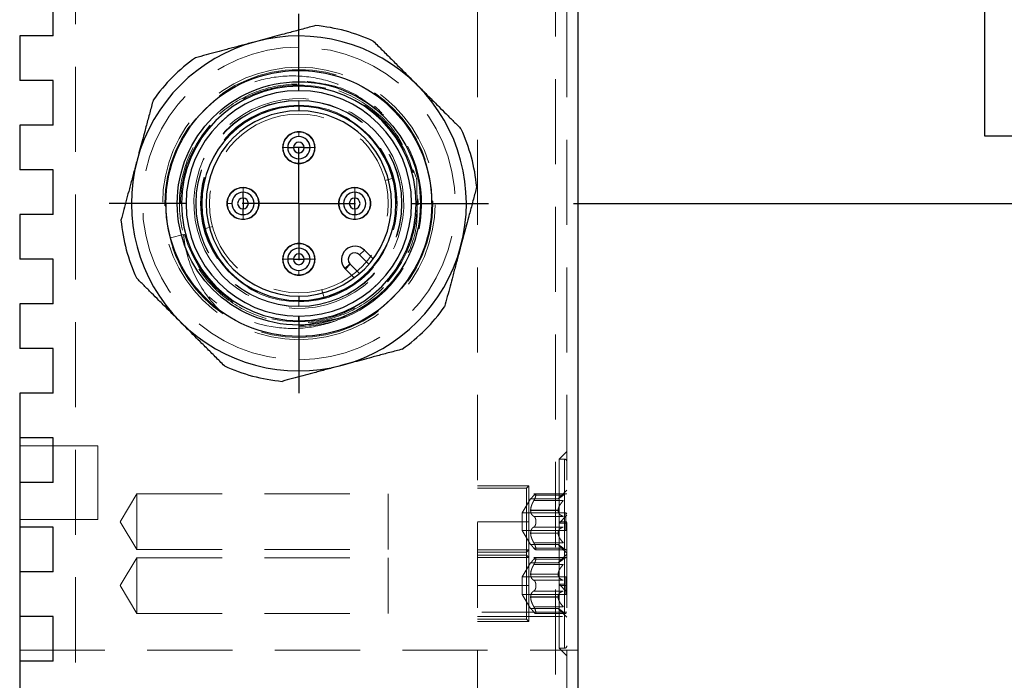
# Model space of a CAD drawing. Header units: millimetres. Extents: x 0 to 838, y 0 to 648.
# Tile 13 of 20: x 452 to 496, y 410 to 440. Entities that reach past the tile are written whole.
import ezdxf

# ---------------------------------------------------------------- set-up
doc = ezdxf.new("R2010")
doc.units = ezdxf.units.MM
doc.header["$LTSCALE"] = 3
doc.linetypes.add('CENTERX2', pattern=[20.32, 12.7, -2.54, 2.54, -2.54])
doc.linetypes.add('HIDDEN', pattern=[1.905, 1.27, -0.635])
doc.layers.add('CENTER', color=40, linetype='CENTERX2')
doc.layers.add('DIMENSIONS', color=140, linetype='Continuous', lineweight=25)
doc.styles.add('SLDTEXTSTYLE0', font='TXT', dxfattribs={"width": 0.7})
doc.dimstyles.new('SLDDIMSTYLE1', dxfattribs={"dimtxt": 6.474023, "dimasz": 9.906, "dimexe": 0, "dimexo": 0.0625, "dimgap": 1.618506, "dimtad": 0, "dimtih": 1, "dimtoh": 1, "dimdec": 1, "dimrnd": 1e-09, "dimzin": 4, "dimdsep": 46, "dimtxsty": 'SLDTEXTSTYLE0', "dimsah": 1, "dimcen": 0.09, "dimadec": 0, "dimazin": 1, "dimtfac": 1, "dimtdec": 1, "dimtofl": 0, "dimtmove": 0, "dimatfit": 3, "dimfxl": 0, "dimfrac": 2, "dimtolj": 1, "dimtzin": 12, "dimarcsym": 0})
doc.dimstyles.new('SLDDIMSTYLE5', dxfattribs={"dimtxt": 6.474023, "dimasz": 9.906, "dimexe": 0, "dimexo": 0.0625, "dimgap": 1.618506, "dimtad": 0, "dimtih": 1, "dimtoh": 1, "dimdec": 1, "dimrnd": 1e-09, "dimzin": 4, "dimdsep": 46, "dimtxsty": 'SLDTEXTSTYLE0', "dimsah": 1, "dimcen": 0.09, "dimadec": 0, "dimazin": 1, "dimtfac": 1, "dimtdec": 1, "dimtmove": 0, "dimatfit": 0, "dimfxl": 0, "dimfrac": 2, "dimtolj": 1, "dimtzin": 12, "dimarcsym": 0})

# ---------------------------------------------------------------- blocks, each defined once
blk = doc.blocks.new('_D_10')
at = {"layer": 'DIMENSIONS'}
for p, q in [((506.575, 456.606), (506.575, 475.656)), ((480.385, 456.606), (516.1, 456.606)), ((496.956, 444.922), (494.782, 444.922)), ((494.782, 444.922), (494.782, 434.633)), ((516.194, 444.922), (518.368, 444.922)), ((518.368, 444.922), (518.368, 434.633)), ((494.782, 434.633), (496.956, 434.633)), ((518.368, 434.633), (516.194, 434.633)), ((476.38, 431.606), (516.1, 431.606)), ((506.575, 431.606), (506.575, 412.556))]:
    blk.add_line(p, q, dxfattribs=at)
for points in [[(506.575, 456.606), (508.099, 466.512), (505.051, 466.512)], [(506.575, 431.606), (505.051, 421.7), (508.099, 421.7)]]:
    blk.add_solid(points, dxfattribs=at)
at = {"layer": 'DIMENSIONS', "char_height": 6.35, "attachment_point": 1, "style": 'SLDTEXTSTYLE0'}
for s, insert in [('25.0', (496.956, 454.557)), ('0.98', (496.956, 442.818))]:
    blk.add_mtext(s, dxfattribs=dict(at, insert=insert))
blk = doc.blocks.new('_D_11')
at = {"layer": 'DIMENSIONS'}
for p, q in [((476.38, 431.606), (516.1, 431.606)), ((506.575, 431.606), (506.575, 349.908)), ((496.956, 338.169), (494.782, 338.169)), ((494.782, 338.169), (494.782, 327.88)), ((516.194, 338.169), (518.368, 338.169)), ((518.368, 338.169), (518.368, 327.88)), ((494.782, 327.88), (496.956, 327.88)), ((518.368, 327.88), (516.194, 327.88)), ((506.575, 231.606), (506.575, 326.431)), ((480.385, 231.606), (516.1, 231.606))]:
    blk.add_line(p, q, dxfattribs=at)
for points in [[(506.575, 431.606), (505.051, 421.7), (508.099, 421.7)], [(506.575, 231.606), (508.099, 241.512), (505.051, 241.512)]]:
    blk.add_solid(points, dxfattribs=at)
at = {"layer": 'DIMENSIONS', "char_height": 6.35, "attachment_point": 1, "style": 'SLDTEXTSTYLE0'}
for s, insert in [('200.0', (494.263, 347.804)), ('7.87', (496.956, 336.066))]:
    blk.add_mtext(s, dxfattribs=dict(at, insert=insert))
blk = doc.blocks.new('SW_CENTERMARKSYMBOL_12')
at = {"layer": 'CENTER', "color": 0}
for p, q in [((0, 5.08), (0, 8.495)), ((0, 0), (0, 2.54)), ((-5.08, 0), (-8.495, 0)), ((0, 0), (-2.54, 0)), ((0, 0), (0, -2.54)), ((0, 0), (2.54, 0)), ((5.08, 0), (8.495, 0)), ((0, -5.08), (0, -8.495))]:
    blk.add_line(p, q, dxfattribs=at)

msp = doc.modelspace()

# ---------------------------------------------------------------- linework, layer by layer
at = {"color": 7, "linetype": 'HIDDEN', "lineweight": 18}
for p, q in [((472.075, 451.606), (472.075, 236.606)), ((476.075, 451.606), (476.075, 236.606)), ((454.075, 239.606), (454.075, 448.606)), ((475.575, 448.606), (475.575, 239.606)), ((464.075, 437.606), (464.075, 438.606)), ((464.075, 437.606), (464.075, 437.706)), ((464.075, 436.656), (464.075, 436.856)), ((464.075, 436.223), (464.075, 436.207)), ((464.075, 436.007), (464.075, 436.207)), ((464.075, 434.606), (464.075, 434.806)), ((463.35, 434.106), (463.375, 434.106)), ((463.35, 434.106), (463.375, 434.106)), ((463.35, 434.106), (463.375, 434.106)), ((463.575, 434.106), (463.375, 434.106)), ((463.375, 434.106), (463.575, 434.106)), ((464.575, 434.106), (464.775, 434.106)), ((464.775, 434.106), (464.8, 434.106)), ((464.775, 434.106), (464.8, 434.106)), ((464.775, 434.106), (464.8, 434.106)), ((464.075, 433.406), (464.075, 433.606)), ((469.822, 433.146), (469.822, 433.146)), ((467.939, 432.641), (468.301, 432.738)), ((461.575, 432.306), (461.575, 432.331)), ((461.575, 432.306), (461.575, 432.331)), ((461.575, 432.306), (461.575, 432.331)), ((461.575, 432.106), (461.575, 432.306)), ((461.575, 432.106), (461.575, 432.306)), ((466.575, 432.331), (466.575, 432.306)), ((466.575, 432.331), (466.575, 432.306)), ((466.575, 432.331), (466.575, 432.306)), ((466.575, 432.106), (466.575, 432.306)), ((466.575, 432.306), (466.575, 432.106)), ((469.398, 431.81), (469.423, 431.653)), ((469.423, 431.653), (469.423, 431.607)), ((461.075, 431.606), (460.875, 431.606)), ((466.075, 431.606), (465.875, 431.606)), ((469.423, 431.607), (469.423, 431.541)), ((461.575, 430.906), (461.575, 431.106)), ((461.575, 430.906), (461.575, 431.106)), ((461.575, 430.881), (461.575, 430.906)), ((461.575, 430.881), (461.575, 430.906)), ((461.575, 430.881), (461.575, 430.906)), ((466.575, 430.906), (466.575, 431.106)), ((466.575, 431.106), (466.575, 430.906)), ((466.575, 430.906), (466.575, 430.881)), ((466.575, 430.906), (466.575, 430.881)), ((466.575, 430.906), (466.575, 430.881)), ((459.849, 430.473), (460.211, 430.57)), ((458.907, 430.221), (458.328, 430.066)), ((458.328, 430.066), (458.907, 430.221)), ((458.328, 430.066), (458.328, 430.066)), ((464.075, 429.806), (464.075, 429.606)), ((463.375, 429.106), (463.35, 429.106)), ((463.375, 429.106), (463.35, 429.106)), ((463.375, 429.106), (463.35, 429.106)), ((463.575, 429.106), (463.375, 429.106)), ((463.575, 429.106), (463.375, 429.106)), ((464.775, 429.106), (464.575, 429.106)), ((464.8, 429.106), (464.775, 429.106)), ((464.8, 429.106), (464.775, 429.106)), ((464.8, 429.106), (464.775, 429.106)), ((464.075, 428.606), (464.075, 428.406)), ((465.11, 427.742), (465.207, 427.38)), ((464.075, 427.005), (464.075, 427.205)), ((464.075, 427.005), (464.075, 426.988)), ((464.075, 426.356), (464.075, 426.556)), ((464.075, 426.106), (466.175, 426.523)), ((464.075, 424.606), (464.075, 425.606)), ((464.075, 425.506), (464.075, 425.606)), ((455.075, 420.756), (451.575, 420.756)), ((455.075, 417.456), (455.075, 420.756)), ((476.075, 420.506), (475.725, 420.156)), ((475.725, 420.156), (475.725, 417.356)), ((475.975, 420.156), (475.725, 420.156)), ((475.975, 414.556), (475.975, 420.156)), ((475.975, 420.156), (475.975, 414.556)), ((475.975, 414.556), (475.975, 420.156)), ((475.975, 420.156), (475.975, 414.556)), ((475.975, 414.556), (475.975, 420.156)), ((475.975, 420.156), (475.975, 414.556)), ((474.375, 418.956), (472.075, 418.956)), ((474.275, 418.856), (472.075, 418.856)), ((474.275, 418.856), (474.375, 418.956)), ((474.275, 415.992), (474.275, 418.856)), ((474.375, 417.356), (474.375, 418.956)), ((456.075, 417.356), (456.826, 418.606)), ((456.826, 418.606), (456.826, 416.106)), ((456.826, 418.606), (468.075, 418.606)), ((468.075, 418.606), (468.075, 416.106)), ((476.079, 418.61), (474.592, 418.61)), ((474.596, 418.539), (475.915, 418.539)), ((474.596, 418.539), (475.915, 418.539)), ((474.596, 418.539), (475.915, 418.539)), ((474.596, 418.539), (475.915, 418.539)), ((474.596, 418.539), (475.915, 418.539)), ((474.596, 418.539), (475.915, 418.539)), ((476.075, 418.766), (475.685, 418.376)), ((474.075, 417.756), (474.455, 418.376)), ((474.455, 418.376), (474.455, 418.376)), ((474.455, 418.376), (475.685, 418.376)), ((474.455, 418.376), (474.455, 418.376)), ((474.455, 418.376), (474.455, 418.376)), ((474.455, 418.376), (474.455, 418.376)), ((474.455, 418.376), (474.455, 418.376)), ((474.455, 418.376), (474.455, 418.376)), ((474.596, 418.298), (475.915, 418.298)), ((474.596, 418.298), (475.915, 418.298)), ((474.596, 418.298), (475.915, 418.298)), ((474.596, 418.298), (475.915, 418.298)), ((474.596, 418.298), (475.915, 418.298)), ((474.596, 418.298), (475.915, 418.298)), ((475.685, 418.376), (475.685, 418.376)), ((475.685, 418.376), (475.685, 418.376)), ((475.685, 418.376), (475.685, 418.376)), ((474.075, 417.756), (474.075, 416.956)), ((474.075, 417.756), (476.025, 417.756)), ((474.455, 417.869), (474.455, 417.862)), ((474.455, 417.869), (475.685, 417.869)), ((474.455, 417.869), (475.685, 417.869)), ((474.455, 417.869), (475.685, 417.869)), ((474.455, 417.869), (475.685, 417.869)), ((474.455, 417.869), (475.685, 417.869)), ((474.455, 417.869), (475.685, 417.869)), ((474.455, 417.862), (475.685, 417.862)), ((474.455, 417.862), (475.685, 417.862)), ((474.455, 417.862), (475.685, 417.862)), ((474.455, 417.862), (475.685, 417.862)), ((474.455, 417.862), (475.685, 417.862)), ((474.455, 417.862), (475.685, 417.862)), ((474.596, 417.596), (475.915, 417.596)), ((474.596, 417.596), (475.915, 417.596)), ((474.596, 417.596), (475.915, 417.596)), ((474.596, 417.596), (475.915, 417.596)), ((474.596, 417.596), (475.915, 417.596)), ((474.596, 417.596), (475.915, 417.596)), ((475.685, 417.869), (475.685, 417.862)), ((476.075, 417.642), (475.725, 417.292)), ((476.025, 416.956), (476.025, 417.756)), ((476.075, 417.706), (476.025, 417.756)), ((455.075, 417.456), (451.575, 417.456)), ((456.075, 417.356), (456.826, 416.106)), ((472.075, 417.356), (474.375, 417.356)), ((472.075, 417.356), (474.375, 417.356)), ((472.075, 417.356), (474.375, 417.356)), ((472.075, 417.356), (474.375, 417.356)), ((472.075, 417.356), (474.375, 417.356)), ((472.075, 417.356), (474.375, 417.356)), ((474.375, 416.092), (474.375, 417.356)), ((474.596, 417.115), (475.915, 417.115)), ((474.596, 417.115), (475.915, 417.115)), ((474.596, 417.115), (475.915, 417.115)), ((474.596, 417.115), (475.915, 417.115)), ((474.596, 417.115), (475.915, 417.115)), ((474.596, 417.115), (475.915, 417.115)), ((475.725, 417.356), (476.075, 417.356)), ((475.725, 417.356), (476.075, 417.356)), ((475.725, 417.356), (475.725, 417.292)), ((475.725, 417.356), (476.075, 417.356)), ((475.725, 417.356), (476.075, 417.356)), ((475.725, 417.356), (476.075, 417.356)), ((475.725, 417.356), (476.075, 417.356)), ((475.725, 417.292), (475.725, 414.492)), ((475.975, 417.292), (475.725, 417.292)), ((475.975, 411.692), (475.975, 417.292)), ((475.975, 417.292), (475.975, 411.692)), ((475.975, 411.692), (475.975, 417.292)), ((475.975, 417.292), (475.975, 411.692)), ((475.975, 411.692), (475.975, 417.292)), ((475.975, 417.292), (475.975, 411.692)), ((475.975, 411.692), (475.975, 417.292)), ((475.975, 417.292), (475.975, 411.692)), ((474.075, 416.956), (474.455, 416.336)), ((474.075, 416.956), (476.025, 416.956)), ((474.455, 416.849), (474.455, 416.842)), ((474.455, 416.849), (475.685, 416.849)), ((474.455, 416.849), (475.685, 416.849)), ((474.455, 416.849), (475.685, 416.849)), ((474.455, 416.849), (475.685, 416.849)), ((474.455, 416.849), (475.685, 416.849)), ((474.455, 416.849), (475.685, 416.849)), ((474.455, 416.842), (475.685, 416.842)), ((474.455, 416.842), (475.685, 416.842)), ((474.455, 416.842), (475.685, 416.842)), ((474.455, 416.842), (475.685, 416.842)), ((474.455, 416.842), (475.685, 416.842)), ((474.455, 416.842), (475.685, 416.842)), ((475.685, 416.849), (475.685, 416.842)), ((476.075, 417.006), (476.025, 416.956)), ((474.455, 416.336), (474.455, 416.336)), ((474.455, 416.336), (475.685, 416.336)), ((474.455, 416.336), (474.455, 416.336)), ((474.596, 416.413), (475.915, 416.413)), ((474.596, 416.413), (475.915, 416.413)), ((474.596, 416.413), (475.915, 416.413)), ((474.596, 416.413), (475.915, 416.413)), ((474.596, 416.413), (475.915, 416.413)), ((474.596, 416.413), (475.915, 416.413)), ((475.685, 416.336), (475.685, 416.336)), ((475.685, 416.336), (476.075, 415.946)), ((475.685, 416.336), (475.685, 416.336)), ((456.826, 416.106), (468.075, 416.106)), ((474.375, 416.092), (472.075, 416.092)), ((474.275, 415.992), (472.075, 415.992)), ((474.275, 415.856), (472.075, 415.856)), ((474.275, 415.992), (474.375, 416.092)), ((474.275, 412.992), (474.275, 415.992)), ((474.275, 415.856), (474.375, 415.756)), ((474.375, 414.492), (474.375, 416.092)), ((474.596, 416.173), (475.915, 416.173)), ((474.596, 416.173), (475.915, 416.173)), ((474.596, 416.173), (475.915, 416.173)), ((474.596, 416.173), (475.915, 416.173)), ((474.596, 416.173), (475.915, 416.173)), ((474.596, 416.173), (475.915, 416.173)), ((474.677, 416.101), (476.047, 416.101)), ((476.075, 415.902), (475.685, 415.512)), ((456.075, 414.492), (456.826, 415.742)), ((456.826, 415.742), (468.075, 415.742)), ((456.826, 415.742), (456.826, 413.242)), ((468.075, 413.242), (468.075, 415.742)), ((472.075, 415.756), (474.375, 415.756)), ((474.075, 414.892), (474.455, 415.512)), ((474.455, 415.512), (474.455, 415.512)), ((474.455, 415.512), (475.685, 415.512)), ((474.455, 415.512), (474.455, 415.512)), ((474.455, 415.512), (474.455, 415.512)), ((474.455, 415.512), (474.455, 415.512)), ((474.455, 415.512), (474.455, 415.512)), ((474.455, 415.512), (474.455, 415.512)), ((474.455, 415.512), (474.455, 415.512)), ((474.455, 415.512), (474.455, 415.512)), ((476.079, 415.747), (474.592, 415.747)), ((474.596, 415.675), (475.915, 415.675)), ((474.596, 415.675), (475.915, 415.675)), ((474.596, 415.675), (475.915, 415.675)), ((474.596, 415.675), (475.915, 415.675)), ((474.596, 415.675), (475.915, 415.675)), ((474.596, 415.675), (475.915, 415.675)), ((474.596, 415.675), (475.915, 415.675)), ((474.596, 415.675), (475.915, 415.675)), ((474.596, 415.435), (475.915, 415.435)), ((474.596, 415.435), (475.915, 415.435)), ((474.596, 415.435), (475.915, 415.435)), ((474.596, 415.435), (475.915, 415.435)), ((474.596, 415.435), (475.915, 415.435)), ((474.596, 415.435), (475.915, 415.435)), ((474.596, 415.435), (475.915, 415.435)), ((474.596, 415.435), (475.915, 415.435)), ((475.685, 415.512), (475.685, 415.512)), ((475.685, 415.512), (475.685, 415.512)), ((475.685, 415.512), (475.685, 415.512)), ((475.685, 415.512), (475.685, 415.512)), ((474.075, 414.892), (474.075, 414.092)), ((474.075, 414.892), (476.025, 414.892)), ((474.455, 415.006), (474.455, 414.999)), ((474.455, 415.006), (475.685, 415.006)), ((474.455, 415.006), (475.685, 415.006)), ((474.455, 415.006), (475.685, 415.006)), ((474.455, 415.006), (475.685, 415.006)), ((474.455, 415.006), (475.685, 415.006)), ((474.455, 415.006), (475.685, 415.006)), ((474.455, 415.006), (475.685, 415.006)), ((474.455, 415.006), (475.685, 415.006)), ((474.455, 414.999), (475.685, 414.999)), ((474.455, 414.999), (475.685, 414.999)), ((474.455, 414.999), (475.685, 414.999)), ((474.455, 414.999), (475.685, 414.999)), ((474.455, 414.999), (475.685, 414.999)), ((474.455, 414.999), (475.685, 414.999)), ((474.455, 414.999), (475.685, 414.999)), ((474.455, 414.999), (475.685, 414.999)), ((475.685, 415.006), (475.685, 414.999)), ((476.025, 414.092), (476.025, 414.892)), ((476.075, 414.842), (476.025, 414.892)), ((456.075, 414.492), (456.826, 413.242)), ((472.075, 414.492), (474.375, 414.492)), ((472.075, 414.492), (474.375, 414.492)), ((472.075, 414.492), (474.375, 414.492)), ((472.075, 414.492), (474.375, 414.492)), ((472.075, 414.492), (474.375, 414.492)), ((472.075, 414.492), (474.375, 414.492)), ((472.075, 414.492), (474.375, 414.492)), ((472.075, 414.492), (474.375, 414.492)), ((474.375, 412.892), (474.375, 414.492)), ((474.596, 414.733), (475.915, 414.733)), ((474.596, 414.733), (475.915, 414.733)), ((474.596, 414.733), (475.915, 414.733)), ((474.596, 414.733), (475.915, 414.733)), ((474.596, 414.733), (475.915, 414.733)), ((474.596, 414.733), (475.915, 414.733)), ((474.596, 414.733), (475.915, 414.733)), ((474.596, 414.733), (475.915, 414.733)), ((475.975, 414.556), (475.725, 414.556)), ((475.725, 414.556), (476.075, 414.206)), ((475.725, 414.492), (476.075, 414.492)), ((475.725, 414.492), (476.075, 414.492)), ((475.725, 414.492), (475.725, 411.692)), ((475.725, 414.492), (476.075, 414.492)), ((475.725, 414.492), (476.075, 414.492)), ((475.725, 414.492), (476.075, 414.492)), ((475.725, 414.492), (476.075, 414.492)), ((475.725, 414.492), (476.075, 414.492)), ((475.725, 414.492), (476.075, 414.492)), ((474.075, 414.092), (474.455, 413.472)), ((474.075, 414.092), (476.025, 414.092)), ((474.596, 414.251), (475.915, 414.251)), ((474.596, 414.251), (475.915, 414.251)), ((474.596, 414.251), (475.915, 414.251)), ((474.596, 414.251), (475.915, 414.251)), ((474.596, 414.251), (475.915, 414.251)), ((474.596, 414.251), (475.915, 414.251)), ((474.596, 414.251), (475.915, 414.251)), ((474.596, 414.251), (475.915, 414.251)), ((476.075, 414.142), (476.025, 414.092)), ((474.455, 413.986), (474.455, 413.979)), ((474.455, 413.986), (475.685, 413.986)), ((474.455, 413.986), (475.685, 413.986)), ((474.455, 413.986), (475.685, 413.986)), ((474.455, 413.986), (475.685, 413.986)), ((474.455, 413.986), (475.685, 413.986)), ((474.455, 413.986), (475.685, 413.986)), ((474.455, 413.986), (475.685, 413.986)), ((474.455, 413.986), (475.685, 413.986)), ((474.455, 413.979), (475.685, 413.979)), ((474.455, 413.979), (475.685, 413.979)), ((474.455, 413.979), (475.685, 413.979)), ((474.455, 413.979), (475.685, 413.979)), ((474.455, 413.979), (475.685, 413.979)), ((474.455, 413.979), (475.685, 413.979)), ((474.455, 413.979), (475.685, 413.979)), ((474.455, 413.979), (475.685, 413.979)), ((475.685, 413.986), (475.685, 413.979)), ((456.826, 413.242), (468.075, 413.242)), ((476.075, 413.306), (472.075, 413.306)), ((474.455, 413.472), (474.455, 413.472)), ((474.455, 413.472), (475.685, 413.472)), ((474.455, 413.472), (474.455, 413.472)), ((474.455, 413.472), (474.455, 413.472)), ((474.455, 413.472), (474.455, 413.472)), ((474.455, 413.472), (474.455, 413.472)), ((474.455, 413.472), (474.455, 413.472)), ((474.596, 413.55), (475.915, 413.55)), ((474.596, 413.55), (475.915, 413.55)), ((474.596, 413.55), (475.915, 413.55)), ((474.596, 413.55), (475.915, 413.55)), ((474.596, 413.55), (475.915, 413.55)), ((474.596, 413.55), (475.915, 413.55)), ((474.596, 413.55), (475.915, 413.55)), ((474.596, 413.55), (475.915, 413.55)), ((474.596, 413.309), (475.915, 413.309)), ((474.596, 413.309), (475.915, 413.309)), ((474.596, 413.309), (475.915, 413.309)), ((474.596, 413.309), (475.915, 413.309)), ((474.596, 413.309), (475.915, 413.309)), ((474.596, 413.309), (475.915, 413.309)), ((474.596, 413.309), (475.915, 413.309)), ((474.596, 413.309), (475.915, 413.309)), ((474.677, 413.238), (476.047, 413.238)), ((475.685, 413.472), (475.685, 413.472)), ((475.685, 413.472), (476.075, 413.082)), ((475.685, 413.472), (475.685, 413.472)), ((475.685, 413.472), (475.685, 413.472)), ((475.685, 413.472), (475.685, 413.472)), ((475.685, 413.472), (475.685, 413.472)), ((475.685, 413.472), (475.685, 413.472)), ((472.075, 413.106), (476.575, 413.106)), ((474.275, 412.992), (472.075, 412.992)), ((472.075, 412.892), (474.375, 412.892)), ((474.275, 412.992), (474.375, 412.892)), ((451.575, 411.606), (476.575, 411.606)), ((475.975, 411.692), (475.725, 411.692)), ((475.725, 411.692), (476.075, 411.342))]:
    msp.add_line(p, q, dxfattribs=at)
for p, q in [((476.575, 451.606), (476.575, 236.606)), ((453.075, 439.106), (453.075, 441.106)), ((451.575, 439.106), (451.575, 437.106)), ((453.075, 439.106), (451.575, 439.106)), ((453.075, 437.106), (451.575, 437.106)), ((453.075, 435.106), (453.075, 437.106)), ((464.075, 436.656), (464.075, 436.856)), ((464.075, 435.956), (464.075, 435.756)), ((451.575, 435.106), (451.575, 433.106)), ((453.075, 435.106), (451.575, 435.106)), ((463.575, 434.106), (463.833, 434.106)), ((464.317, 434.106), (463.833, 434.106)), ((464.317, 434.106), (464.575, 434.106)), ((453.075, 433.106), (451.575, 433.106)), ((453.075, 431.106), (453.075, 433.106)), ((461.575, 431.848), (461.575, 432.106)), ((466.575, 432.106), (466.575, 431.848)), ((461.575, 431.848), (461.575, 431.363)), ((466.575, 431.363), (466.575, 431.848)), ((461.575, 431.106), (461.575, 431.363)), ((466.575, 431.363), (466.575, 431.106)), ((451.575, 431.106), (451.575, 429.106)), ((453.075, 431.106), (451.575, 431.106)), ((467.009, 429.52), (466.797, 429.307)), ((467.009, 429.52), (467.403, 429.126)), ((453.075, 429.106), (451.575, 429.106)), ((453.075, 427.106), (453.075, 429.106)), ((463.833, 429.106), (463.575, 429.106)), ((463.833, 429.106), (464.317, 429.106)), ((464.575, 429.106), (464.317, 429.106)), ((467.214, 428.891), (466.797, 429.307)), ((466.135, 428.698), (466.36, 428.897)), ((466.373, 428.883), (466.161, 428.671)), ((466.554, 428.278), (466.161, 428.671)), ((466.373, 428.883), (466.79, 428.467)), ((464.075, 427.456), (464.075, 427.256)), ((451.575, 427.106), (451.575, 425.106)), ((453.075, 427.106), (451.575, 427.106)), ((464.075, 426.356), (464.075, 426.556)), ((453.075, 425.106), (451.575, 425.106)), ((453.075, 423.106), (453.075, 425.106)), ((451.575, 423.106), (451.575, 421.106)), ((453.075, 423.106), (451.575, 423.106)), ((453.075, 421.106), (451.575, 421.106)), ((451.575, 421.106), (451.575, 419.106)), ((453.075, 419.106), (453.075, 421.106)), ((451.575, 419.106), (451.575, 417.106)), ((453.075, 419.106), (451.575, 419.106)), ((453.075, 417.106), (451.575, 417.106)), ((451.575, 417.106), (451.575, 415.106)), ((453.075, 415.106), (453.075, 417.106)), ((451.575, 415.106), (451.575, 413.106)), ((453.075, 415.106), (451.575, 415.106)), ((453.075, 413.106), (451.575, 413.106)), ((451.575, 413.106), (451.575, 411.106)), ((453.075, 411.106), (453.075, 413.106)), ((451.575, 411.106), (451.575, 409.106)), ((453.075, 411.106), (451.575, 411.106))]:
    msp.add_line(p, q)
at = {"color": 7, "linetype": 'HIDDEN', "lineweight": 18, "flags": 128}
for points in [[(469.24, 432.989), (469.24, 432.989)], [(458.907, 430.221), (458.907, 430.221)]]:
    msp.add_lwpolyline(points, dxfattribs=at)
for radius in [5.955, 5.447]:
    msp.add_circle((464.075, 431.606), radius)
for centre, radius, start, end in [((464.075, 431.606), 8, 65.3641, 84.6359), ((464.075, 431.606), 7.5, 105, 165), ((464.075, 431.606), 7.5, 45, 105), ((464.075, 431.606), 8, 125.3641, 144.6359), ((464.075, 431.606), 5.25, 90, 270), ((464.075, 431.606), 5.05, 90, 270), ((464.075, 431.606), 5.25, 270, 90), ((464.075, 431.606), 5.05, 270, 90), ((464.075, 431.606), 7.5, 345, 45), ((464.075, 431.606), 4.35, 90, 270), ((464.075, 431.606), 4.15, 90, 270), ((464.075, 431.606), 4.35, 270, 90), ((464.075, 431.606), 4.15, 270, 90), ((464.075, 431.606), 8, 15, 24.6359), ((464.075, 434.106), 0.5, 0, 180), ((464.075, 434.106), 0.242, 0, 180), ((464.075, 434.106), 0.5, 180, 0), ((464.075, 434.106), 0.242, 180, 0), ((464.075, 431.606), 7.5, 165, 225), ((464.075, 431.606), 8, 5.3641, 15), ((461.575, 431.606), 0.5, 90, 270), ((461.575, 431.606), 0.5, 270, 90), ((466.575, 431.606), 0.5, 90, 270), ((466.575, 431.606), 0.5, 270, 90), ((461.575, 431.606), 0.242, 90, 270), ((461.575, 431.606), 0.242, 270, 90), ((466.575, 431.606), 0.242, 90, 270), ((466.575, 431.606), 0.242, 270, 90), ((464.075, 431.606), 8, 185.3641, 204.6359), ((464.075, 429.106), 0.5, 0, 180), ((466.585, 429.095), 0.6, 45, 221.4314), ((464.075, 431.606), 7.5, 285, 345), ((464.075, 429.106), 0.5, 180, 0), ((464.075, 429.106), 0.242, 0, 180), ((464.075, 429.106), 0.242, 180, 0), ((466.585, 429.095), 0.3, 45, 221.4314), ((466.585, 429.095), 0.6, 221.4314, 225), ((466.585, 429.095), 0.3, 221.4314, 225), ((464.075, 431.606), 8, 305.3641, 324.6359), ((464.075, 431.606), 7.5, 225, 285), ((464.075, 431.606), 8, 245.3641, 264.6359)]:
    msp.add_arc(centre, radius, start, end)
at = {"color": 7, "linetype": 'HIDDEN', "lineweight": 18}
for centre, radius, start, end in [((464.075, 431.606), 7, 90, 270), ((464.075, 431.606), 7, 270, 90), ((464.075, 431.606), 6.1, 90, 270), ((464.075, 431.606), 6, 90, 270), ((464.075, 431.606), 5.95, 15, 195), ((464.075, 431.606), 6.1, 270, 90), ((464.075, 431.606), 6, 270, 90), ((464.075, 431.606), 5.3, 15, 195), ((464.075, 431.606), 5.05, 90, 270), ((464.075, 431.606), 5.05, 270, 90), ((464.075, 431.606), 4.7, 15, 195), ((464.075, 431.606), 4.618, 90, 270), ((464.075, 431.606), 4.601, 90, 270), ((464.075, 431.606), 4.618, 270, 90), ((464.075, 431.606), 4.601, 270, 90), ((464.075, 431.606), 4.401, 90, 270), ((464.075, 431.606), 4.375, 15, 195), ((464.075, 431.606), 4.401, 270, 90), ((464.075, 431.606), 5.5, 288.5034, 47.5177), ((464.075, 431.606), 4, 90, 270), ((464.075, 431.606), 4, 270, 90), ((464.075, 434.106), 0.725, 90, 270), ((464.075, 434.106), 0.7, 90, 180), ((464.075, 434.106), 0.725, 270, 90), ((464.075, 434.106), 0.7, 270, 90), ((464.075, 434.106), 0.7, 180, 270), ((464.075, 431.606), 5.95, 195, 15), ((464.075, 431.606), 5.3, 195, 15), ((464.075, 431.606), 4.7, 195, 15), ((464.075, 431.606), 4.375, 285, 15), ((461.575, 431.606), 0.725, 90, 270), ((461.575, 431.606), 0.7, 90, 180), ((461.575, 431.606), 0.725, 270, 90), ((461.575, 431.606), 0.7, 270, 90), ((466.575, 431.606), 0.725, 90, 270), ((466.575, 431.606), 0.7, 90, 180), ((466.575, 431.606), 0.725, 270, 90), ((466.575, 431.606), 0.7, 270, 90), ((461.575, 431.606), 0.7, 180, 270), ((466.575, 431.606), 0.7, 180, 270), ((464.075, 431.606), 4.375, 195, 285), ((464.075, 429.106), 0.725, 90, 270), ((464.075, 429.106), 0.7, 90, 180), ((464.075, 429.106), 0.725, 270, 90), ((464.075, 429.106), 0.7, 270, 90), ((464.075, 429.106), 0.7, 180, 270), ((475.975, 420.056), 0.1, 0, 90), ((475.975, 417.192), 0.1, 0, 90), ((475.975, 411.792), 0.1, 270, 0)]:
    msp.add_arc(centre, radius, start, end, dxfattribs=at)
for points, knots in [([(464.823, 439.571), (464.728, 439.545), (464.54, 439.495), (464.258, 439.419), (463.977, 439.344), (463.696, 439.269), (463.367, 439.181), (462.989, 439.079), (462.561, 438.964), (462.276, 438.888), (462.134, 438.85)], [0, 0, 0, 0, 0.109187, 0.216522, 0.322322, 0.426926, 0.530692, 0.688453, 0.844366, 1, 1, 1, 1]), ([(462.134, 438.85), (462.048, 438.827), (461.877, 438.781), (461.621, 438.713), (461.365, 438.644), (461.108, 438.575), (460.781, 438.487), (460.382, 438.381), (459.912, 438.255), (459.602, 438.172), (459.445, 438.13)], [0, 0, 0, 0, 0.0934464, 0.1867685, 0.2803106, 0.3744125, 0.4694055, 0.6427445, 0.8190868, 1, 1, 1, 1]), ([(467.41, 438.877), (467.478, 438.809), (467.613, 438.674), (467.816, 438.471), (468.017, 438.27), (468.216, 438.071), (468.456, 437.831), (468.736, 437.551), (469.058, 437.229), (469.272, 437.015), (469.378, 436.909)], [0, 0, 0, 0, 0.107356, 0.212739, 0.316247, 0.417982, 0.518055, 0.680497, 0.840958, 1, 1, 1, 1]), ([(469.378, 436.909), (469.442, 436.845), (469.57, 436.717), (469.762, 436.525), (469.955, 436.332), (470.148, 436.139), (470.388, 435.899), (470.675, 435.612), (471.011, 435.276), (471.234, 435.054), (471.347, 434.94)], [0, 0, 0, 0, 0.095191, 0.190865, 0.287146, 0.384155, 0.48201, 0.649514, 0.822017, 1, 1, 1, 1]), ([(457.551, 436.236), (457.526, 436.141), (457.475, 435.953), (457.4, 435.671), (457.324, 435.39), (457.249, 435.109), (457.161, 434.78), (457.06, 434.402), (456.945, 433.974), (456.869, 433.689), (456.83, 433.547)], [0, 0, 0, 0, 0.109187, 0.216522, 0.322322, 0.426926, 0.530692, 0.688453, 0.844366, 1, 1, 1, 1]), ([(456.83, 433.547), (456.808, 433.461), (456.762, 433.29), (456.693, 433.034), (456.625, 432.778), (456.556, 432.521), (456.468, 432.194), (456.361, 431.795), (456.235, 431.325), (456.152, 431.015), (456.11, 430.858)], [0, 0, 0, 0, 0.0934465, 0.1867685, 0.2803107, 0.3744126, 0.4694056, 0.6427446, 0.8190868, 1, 1, 1, 1]), ([(472.04, 432.353), (472.015, 432.26), (471.965, 432.076), (471.891, 431.799), (471.818, 431.524), (471.745, 431.252), (471.657, 430.925), (471.554, 430.542), (471.437, 430.102), (471.358, 429.81), (471.319, 429.664)], [0, 0, 0, 0, 0.1073561, 0.212739, 0.3162467, 0.4179823, 0.5180547, 0.6804969, 0.8409585, 1, 1, 1, 1]), ([(471.319, 429.664), (471.296, 429.577), (471.249, 429.403), (471.179, 429.14), (471.108, 428.877), (471.037, 428.613), (470.95, 428.285), (470.845, 427.893), (470.722, 427.434), (470.64, 427.13), (470.599, 426.975)], [0, 0, 0, 0, 0.095191, 0.190865, 0.287146, 0.384155, 0.48201, 0.649514, 0.822017, 1, 1, 1, 1]), ([(458.772, 426.302), (458.708, 426.366), (458.58, 426.494), (458.388, 426.686), (458.195, 426.879), (458.002, 427.072), (457.762, 427.312), (457.475, 427.599), (457.139, 427.935), (456.916, 428.158), (456.803, 428.271)], [0, 0, 0, 0, 0.0951908, 0.1908652, 0.2871465, 0.3841553, 0.4820098, 0.6495139, 0.8220175, 1, 1, 1, 1]), ([(460.74, 424.334), (460.672, 424.402), (460.537, 424.537), (460.334, 424.74), (460.133, 424.941), (459.934, 425.14), (459.694, 425.38), (459.414, 425.66), (459.092, 425.982), (458.878, 426.196), (458.772, 426.302)], [0, 0, 0, 0, 0.107356, 0.212739, 0.316247, 0.417982, 0.518055, 0.680497, 0.840958, 1, 1, 1, 1]), ([(468.705, 425.082), (468.612, 425.057), (468.428, 425.007), (468.15, 424.933), (467.876, 424.859), (467.603, 424.786), (467.276, 424.699), (466.893, 424.596), (466.454, 424.478), (466.162, 424.4), (466.016, 424.361)], [0, 0, 0, 0, 0.1073561, 0.212739, 0.3162467, 0.4179823, 0.5180547, 0.6804969, 0.8409585, 1, 1, 1, 1]), ([(466.016, 424.361), (465.929, 424.338), (465.754, 424.291), (465.492, 424.221), (465.228, 424.15), (464.964, 424.079), (464.637, 423.992), (464.244, 423.886), (463.786, 423.764), (463.482, 423.682), (463.327, 423.641)], [0, 0, 0, 0, 0.095191, 0.190865, 0.287146, 0.384155, 0.48201, 0.649514, 0.822017, 1, 1, 1, 1])]:
    msp.add_open_spline(points, degree=3, knots=knots)
for points, knots in [([(469.187, 433.11), (469.206, 433.069), (469.389, 432.678), (469.307, 432.663), (469.491, 430.497), (468.787, 428.913), (467.608, 427.436), (465.996, 426.502), (464.164, 426.149), (462.321, 426.439), (460.683, 427.332), (459.441, 428.724), (458.742, 430.454), (458.665, 432.318), (459.221, 434.099), (460.345, 435.588), (461.905, 436.612), (463.718, 437.05), (465.575, 436.853), (467.246, 436.039), (468.589, 434.718), (469.025, 433.566), (469.242, 432.99)], [0, 0, 0, 0, 0.003878, 0.036508, 0.090033, 0.143559, 0.197085, 0.250612, 0.304138, 0.357665, 0.411192, 0.46472, 0.518248, 0.571776, 0.625304, 0.678833, 0.732361, 0.785889, 0.839417, 0.892945, 0.946473, 1, 1, 1, 1]), ([(462.103, 437.06), (462.607, 437.215), (463.128, 437.301), (464.167, 437.328), (464.685, 437.271), (465.68, 437.021), (466.157, 436.829), (467.036, 436.327), (467.438, 436.017), (467.789, 435.662)], [0, 0, 0, 0, 0.25, 0.25, 0.5, 0.5, 0.75, 0.75, 1, 1, 1, 1]), ([(467.861, 435.564), (467.325, 435.997), (466.22, 436.89), (464.804, 437.032), (464.075, 437.106)], [0, 0, 0, 0, 0.485111, 1, 1, 1, 1]), ([(465.82, 426.39), (465.355, 426.208), (464.862, 426.088), (463.854, 425.987), (463.34, 426.005), (461.824, 426.269), (460.849, 426.73), (460.056, 427.424)], [0, 0, 0, 0, 0.25, 0.25, 0.5, 0.5, 1, 1, 1, 1]), ([(474.455, 418.376), (474.455, 418.376), (474.457, 418.377), (474.466, 418.387), (474.479, 418.401), (474.502, 418.426), (474.54, 418.469), (474.577, 418.515), (474.596, 418.539)], [0, 0, 0, 0, 0.1240901, 0.2502387, 0.3734166, 0.4995605, 0.7393148, 1, 1, 1, 1]), ([(474.596, 418.539), (474.583, 418.522), (474.558, 418.49), (474.525, 418.451), (474.499, 418.422), (474.479, 418.401), (474.466, 418.387), (474.457, 418.377), (474.455, 418.376), (474.455, 418.376)], [0, 0, 0, 0, 0.176301, 0.341619, 0.499489, 0.625878, 0.749452, 0.875773, 1, 1, 1, 1]), ([(474.596, 418.539), (474.605, 418.55), (474.623, 418.572), (474.647, 418.596), (474.67, 418.611), (474.689, 418.611), (474.696, 418.581), (474.689, 418.526), (474.668, 418.453), (474.636, 418.373), (474.61, 418.323), (474.596, 418.298)], [0, 0, 0, 0, 0.0849128, 0.1672481, 0.2499131, 0.376241, 0.4993087, 0.6226689, 0.7493828, 0.8733518, 1, 1, 1, 1]), ([(474.596, 418.298), (474.605, 418.315), (474.623, 418.348), (474.647, 418.4), (474.67, 418.46), (474.689, 418.525), (474.696, 418.58), (474.69, 418.612), (474.674, 418.609), (474.666, 418.607)], [0, 0, 0, 0, 0.113311, 0.223182, 0.333494, 0.502069, 0.666295, 0.83091, 1, 1, 1, 1]), ([(474.596, 418.298), (474.605, 418.315), (474.623, 418.348), (474.647, 418.4), (474.67, 418.46), (474.689, 418.525), (474.696, 418.58), (474.69, 418.612), (474.674, 418.609), (474.666, 418.607)], [0, 0, 0, 0, 0.113311, 0.223182, 0.333494, 0.502069, 0.666295, 0.83091, 1, 1, 1, 1]), ([(474.596, 418.298), (474.605, 418.315), (474.623, 418.348), (474.647, 418.4), (474.67, 418.46), (474.689, 418.525), (474.696, 418.58), (474.69, 418.612), (474.674, 418.609), (474.666, 418.607)], [0, 0, 0, 0, 0.113311, 0.223182, 0.333494, 0.502069, 0.666295, 0.83091, 1, 1, 1, 1]), ([(474.596, 418.539), (474.605, 418.55), (474.623, 418.572), (474.647, 418.596), (474.659, 418.604), (474.666, 418.607)], [0, 0, 0, 0, 0.33977, 0.669225, 1, 1, 1, 1]), ([(474.596, 418.539), (474.605, 418.55), (474.623, 418.572), (474.647, 418.596), (474.659, 418.604), (474.666, 418.607)], [0, 0, 0, 0, 0.3397695, 0.669225, 1, 1, 1, 1]), ([(475.915, 418.539), (475.894, 418.522), (475.855, 418.492), (475.803, 418.455), (475.757, 418.422), (475.718, 418.397), (475.691, 418.379), (475.687, 418.377), (475.685, 418.376)], [0, 0, 0, 0, 0.187452, 0.353613, 0.499111, 0.681847, 0.847041, 1, 1, 1, 1]), ([(475.685, 418.376), (475.686, 418.376), (475.687, 418.377), (475.697, 418.383), (475.712, 418.393), (475.734, 418.407), (475.77, 418.431), (475.829, 418.473), (475.885, 418.515), (475.915, 418.539)], [0, 0, 0, 0, 0.090692, 0.184893, 0.283929, 0.388943, 0.500895, 0.726774, 1, 1, 1, 1]), ([(475.915, 418.539), (475.937, 418.555), (475.977, 418.585), (476.02, 418.605), (476.041, 418.612), (476.047, 418.61), (476.047, 418.61)], [0, 0, 0, 0, 0.424888, 0.784589, 0.997184, 1, 1, 1, 1]), ([(474.596, 418.298), (474.583, 418.274), (474.558, 418.228), (474.524, 418.156), (474.498, 418.091), (474.479, 418.031), (474.465, 417.975), (474.457, 417.921), (474.455, 417.886), (474.455, 417.869)], [0, 0, 0, 0, 0.176338, 0.341636, 0.499471, 0.625835, 0.749396, 0.875732, 1, 1, 1, 1]), ([(475.915, 418.298), (475.894, 418.274), (475.855, 418.23), (475.803, 418.162), (475.756, 418.092), (475.718, 418.018), (475.69, 417.94), (475.687, 417.892), (475.685, 417.869)], [0, 0, 0, 0, 0.187534, 0.35369, 0.499109, 0.681786, 0.84695, 1, 1, 1, 1]), ([(474.455, 417.862), (474.455, 417.846), (474.457, 417.812), (474.465, 417.767), (474.479, 417.726), (474.502, 417.679), (474.54, 417.63), (474.577, 417.608), (474.596, 417.596)], [0, 0, 0, 0, 0.124148, 0.250309, 0.373464, 0.499592, 0.73929, 1, 1, 1, 1]), ([(474.596, 417.596), (474.605, 417.591), (474.623, 417.58), (474.647, 417.551), (474.67, 417.507), (474.689, 417.442), (474.696, 417.356), (474.689, 417.27), (474.668, 417.197), (474.636, 417.141), (474.61, 417.124), (474.596, 417.115)], [0, 0, 0, 0, 0.084913, 0.167249, 0.249914, 0.376242, 0.499309, 0.622669, 0.749382, 0.873351, 1, 1, 1, 1]), ([(475.685, 417.862), (475.685, 417.849), (475.687, 417.822), (475.696, 417.784), (475.712, 417.748), (475.733, 417.714), (475.769, 417.673), (475.829, 417.628), (475.885, 417.608), (475.915, 417.596)], [0, 0, 0, 0, 0.090768, 0.184987, 0.284005, 0.388984, 0.500901, 0.726686, 1, 1, 1, 1]), ([(474.596, 417.115), (474.583, 417.107), (474.558, 417.093), (474.524, 417.061), (474.498, 417.025), (474.479, 416.986), (474.465, 416.944), (474.457, 416.899), (474.455, 416.865), (474.455, 416.849)], [0, 0, 0, 0, 0.1763384, 0.3416361, 0.4994712, 0.625835, 0.7493963, 0.8757316, 1, 1, 1, 1]), ([(475.915, 417.115), (475.894, 417.107), (475.855, 417.094), (475.803, 417.064), (475.756, 417.026), (475.718, 416.978), (475.69, 416.917), (475.687, 416.871), (475.685, 416.849)], [0, 0, 0, 0, 0.187534, 0.35369, 0.499109, 0.681786, 0.84695, 1, 1, 1, 1]), ([(474.455, 416.842), (474.455, 416.825), (474.457, 416.791), (474.465, 416.736), (474.479, 416.681), (474.502, 416.609), (474.54, 416.517), (474.577, 416.449), (474.596, 416.413)], [0, 0, 0, 0, 0.124148, 0.250309, 0.373463, 0.499592, 0.73929, 1, 1, 1, 1]), ([(475.685, 416.842), (475.685, 416.829), (475.687, 416.801), (475.696, 416.757), (475.712, 416.711), (475.733, 416.663), (475.769, 416.597), (475.829, 416.511), (475.885, 416.448), (475.915, 416.413)], [0, 0, 0, 0, 0.090768, 0.184987, 0.284005, 0.388984, 0.500901, 0.726686, 1, 1, 1, 1]), ([(474.596, 416.173), (474.583, 416.189), (474.558, 416.221), (474.524, 416.26), (474.498, 416.289), (474.479, 416.311), (474.465, 416.325), (474.457, 416.334), (474.455, 416.335), (474.455, 416.336)], [0, 0, 0, 0, 0.176338, 0.341635, 0.49947, 0.625834, 0.749395, 0.875731, 1, 1, 1, 1]), ([(474.455, 416.336), (474.455, 416.335), (474.457, 416.334), (474.465, 416.325), (474.479, 416.311), (474.502, 416.285), (474.54, 416.243), (474.577, 416.197), (474.596, 416.173)], [0, 0, 0, 0, 0.124149, 0.25031, 0.373465, 0.499593, 0.739291, 1, 1, 1, 1]), ([(474.596, 416.413), (474.602, 416.402), (474.615, 416.379), (474.632, 416.343), (474.658, 416.283), (474.687, 416.199), (474.696, 416.133), (474.69, 416.105), (474.681, 416.102), (474.677, 416.101)], [0, 0, 0, 0, 0.083908, 0.167656, 0.252626, 0.499764, 0.748305, 0.873104, 1, 1, 1, 1]), ([(475.915, 416.173), (475.894, 416.189), (475.855, 416.219), (475.803, 416.257), (475.756, 416.289), (475.718, 416.315), (475.69, 416.333), (475.687, 416.335), (475.685, 416.336)], [0, 0, 0, 0, 0.187533, 0.35369, 0.499108, 0.681785, 0.846949, 1, 1, 1, 1]), ([(475.685, 416.336), (475.685, 416.335), (475.687, 416.335), (475.696, 416.329), (475.712, 416.319), (475.733, 416.305), (475.769, 416.28), (475.829, 416.239), (475.885, 416.196), (475.915, 416.173)], [0, 0, 0, 0, 0.090768, 0.184987, 0.284005, 0.388984, 0.500901, 0.726686, 1, 1, 1, 1]), ([(474.677, 416.101), (474.674, 416.101), (474.668, 416.102), (474.656, 416.109), (474.641, 416.122), (474.621, 416.142), (474.604, 416.162), (474.596, 416.173)], [0, 0, 0, 0, 0.1629325, 0.3281056, 0.4977721, 0.7496633, 1, 1, 1, 1]), ([(476.047, 416.101), (476.04, 416.102), (476.025, 416.104), (475.995, 416.117), (475.958, 416.14), (475.93, 416.161), (475.915, 416.173)], [0, 0, 0, 0, 0.212949, 0.4494187, 0.7113042, 1, 1, 1, 1]), ([(474.455, 415.512), (474.455, 415.513), (474.457, 415.514), (474.466, 415.523), (474.479, 415.538), (474.502, 415.563), (474.54, 415.606), (474.577, 415.651), (474.596, 415.675)], [0, 0, 0, 0, 0.12409, 0.250239, 0.373417, 0.49956, 0.739315, 1, 1, 1, 1]), ([(474.596, 415.675), (474.583, 415.659), (474.558, 415.627), (474.525, 415.588), (474.499, 415.559), (474.479, 415.538), (474.466, 415.523), (474.457, 415.514), (474.455, 415.513), (474.455, 415.512)], [0, 0, 0, 0, 0.176301, 0.341619, 0.499489, 0.625878, 0.749452, 0.875773, 1, 1, 1, 1]), ([(474.596, 415.435), (474.583, 415.411), (474.558, 415.364), (474.524, 415.293), (474.498, 415.228), (474.479, 415.167), (474.465, 415.112), (474.457, 415.057), (474.455, 415.023), (474.455, 415.006)], [0, 0, 0, 0, 0.176338, 0.341636, 0.499471, 0.625835, 0.749396, 0.875732, 1, 1, 1, 1]), ([(474.596, 415.675), (474.605, 415.687), (474.623, 415.709), (474.647, 415.732), (474.67, 415.748), (474.689, 415.748), (474.696, 415.718), (474.689, 415.663), (474.668, 415.59), (474.636, 415.51), (474.61, 415.46), (474.596, 415.435)], [0, 0, 0, 0, 0.0849128, 0.1672481, 0.2499131, 0.376241, 0.4993087, 0.6226689, 0.7493828, 0.8733518, 1, 1, 1, 1]), ([(474.596, 415.435), (474.605, 415.451), (474.623, 415.484), (474.647, 415.537), (474.67, 415.597), (474.689, 415.662), (474.696, 415.717), (474.69, 415.749), (474.674, 415.746), (474.666, 415.744)], [0, 0, 0, 0, 0.113311, 0.223182, 0.333494, 0.502069, 0.666295, 0.83091, 1, 1, 1, 1]), ([(474.596, 415.435), (474.605, 415.451), (474.623, 415.484), (474.647, 415.537), (474.67, 415.597), (474.689, 415.662), (474.696, 415.717), (474.69, 415.749), (474.674, 415.746), (474.666, 415.744)], [0, 0, 0, 0, 0.113311, 0.223182, 0.333494, 0.502069, 0.666295, 0.83091, 1, 1, 1, 1]), ([(474.596, 415.435), (474.605, 415.451), (474.623, 415.484), (474.647, 415.537), (474.67, 415.597), (474.689, 415.662), (474.696, 415.717), (474.69, 415.749), (474.674, 415.746), (474.666, 415.744)], [0, 0, 0, 0, 0.113311, 0.223182, 0.333494, 0.502069, 0.666295, 0.83091, 1, 1, 1, 1]), ([(474.596, 415.435), (474.605, 415.451), (474.623, 415.484), (474.647, 415.537), (474.67, 415.597), (474.689, 415.662), (474.696, 415.717), (474.69, 415.749), (474.674, 415.746), (474.666, 415.744)], [0, 0, 0, 0, 0.113311, 0.223182, 0.333494, 0.502069, 0.666295, 0.83091, 1, 1, 1, 1]), ([(474.596, 415.675), (474.605, 415.687), (474.623, 415.709), (474.647, 415.733), (474.659, 415.74), (474.666, 415.744)], [0, 0, 0, 0, 0.33977, 0.669225, 1, 1, 1, 1]), ([(474.596, 415.675), (474.605, 415.687), (474.623, 415.709), (474.647, 415.733), (474.659, 415.74), (474.666, 415.744)], [0, 0, 0, 0, 0.33977, 0.669225, 1, 1, 1, 1]), ([(474.596, 415.675), (474.605, 415.687), (474.623, 415.709), (474.647, 415.733), (474.659, 415.74), (474.666, 415.744)], [0, 0, 0, 0, 0.33977, 0.669225, 1, 1, 1, 1]), ([(475.915, 415.675), (475.894, 415.659), (475.855, 415.629), (475.803, 415.591), (475.757, 415.559), (475.718, 415.533), (475.691, 415.516), (475.687, 415.513), (475.685, 415.512)], [0, 0, 0, 0, 0.187452, 0.353613, 0.499111, 0.681847, 0.847041, 1, 1, 1, 1]), ([(475.685, 415.512), (475.686, 415.513), (475.687, 415.513), (475.697, 415.519), (475.712, 415.529), (475.734, 415.544), (475.77, 415.568), (475.829, 415.609), (475.885, 415.652), (475.915, 415.675)], [0, 0, 0, 0, 0.090692, 0.184893, 0.283929, 0.388943, 0.500895, 0.726774, 1, 1, 1, 1]), ([(475.915, 415.435), (475.894, 415.411), (475.855, 415.367), (475.803, 415.299), (475.756, 415.229), (475.718, 415.155), (475.69, 415.077), (475.687, 415.029), (475.685, 415.006)], [0, 0, 0, 0, 0.187534, 0.35369, 0.499109, 0.681786, 0.84695, 1, 1, 1, 1]), ([(475.915, 415.675), (475.937, 415.692), (475.977, 415.722), (476.02, 415.742), (476.041, 415.748), (476.047, 415.747), (476.047, 415.747)], [0, 0, 0, 0, 0.424888, 0.784589, 0.997184, 1, 1, 1, 1]), ([(474.455, 414.999), (474.455, 414.982), (474.457, 414.949), (474.465, 414.904), (474.479, 414.863), (474.502, 414.816), (474.54, 414.767), (474.577, 414.745), (474.596, 414.733)], [0, 0, 0, 0, 0.124148, 0.250309, 0.373464, 0.499592, 0.73929, 1, 1, 1, 1]), ([(475.685, 414.999), (475.685, 414.986), (475.687, 414.959), (475.696, 414.921), (475.712, 414.885), (475.733, 414.851), (475.769, 414.809), (475.829, 414.765), (475.885, 414.744), (475.915, 414.733)], [0, 0, 0, 0, 0.090768, 0.184987, 0.284005, 0.388984, 0.500901, 0.726686, 1, 1, 1, 1]), ([(474.596, 414.733), (474.605, 414.728), (474.623, 414.717), (474.647, 414.688), (474.67, 414.643), (474.689, 414.578), (474.696, 414.493), (474.689, 414.407), (474.668, 414.334), (474.636, 414.278), (474.61, 414.26), (474.596, 414.251)], [0, 0, 0, 0, 0.084913, 0.167249, 0.249914, 0.376242, 0.499309, 0.622669, 0.749382, 0.873351, 1, 1, 1, 1]), ([(474.596, 414.251), (474.583, 414.244), (474.558, 414.23), (474.524, 414.198), (474.498, 414.161), (474.479, 414.122), (474.465, 414.081), (474.457, 414.036), (474.455, 414.002), (474.455, 413.986)], [0, 0, 0, 0, 0.176338, 0.341636, 0.499471, 0.625835, 0.749396, 0.875732, 1, 1, 1, 1]), ([(475.915, 414.251), (475.894, 414.244), (475.855, 414.23), (475.803, 414.2), (475.756, 414.163), (475.718, 414.114), (475.69, 414.054), (475.687, 414.008), (475.685, 413.986)], [0, 0, 0, 0, 0.187534, 0.35369, 0.499109, 0.681786, 0.84695, 1, 1, 1, 1]), ([(474.455, 413.979), (474.455, 413.962), (474.457, 413.927), (474.465, 413.873), (474.479, 413.818), (474.502, 413.745), (474.54, 413.654), (474.577, 413.586), (474.596, 413.55)], [0, 0, 0, 0, 0.124148, 0.250309, 0.373463, 0.499592, 0.73929, 1, 1, 1, 1]), ([(475.685, 413.979), (475.685, 413.966), (475.687, 413.938), (475.696, 413.894), (475.712, 413.848), (475.733, 413.8), (475.769, 413.734), (475.829, 413.648), (475.885, 413.585), (475.915, 413.55)], [0, 0, 0, 0, 0.090768, 0.184987, 0.284005, 0.388984, 0.500901, 0.726686, 1, 1, 1, 1]), ([(474.596, 413.309), (474.583, 413.326), (474.558, 413.358), (474.524, 413.397), (474.498, 413.426), (474.479, 413.447), (474.465, 413.461), (474.457, 413.471), (474.455, 413.472), (474.455, 413.472)], [0, 0, 0, 0, 0.176338, 0.3416355, 0.4994703, 0.6258336, 0.7493946, 0.8757308, 1, 1, 1, 1]), ([(474.455, 413.472), (474.455, 413.472), (474.457, 413.471), (474.465, 413.462), (474.479, 413.447), (474.502, 413.422), (474.54, 413.379), (474.577, 413.333), (474.596, 413.309)], [0, 0, 0, 0, 0.124149, 0.25031, 0.373465, 0.499593, 0.739291, 1, 1, 1, 1]), ([(474.596, 413.55), (474.602, 413.539), (474.615, 413.516), (474.632, 413.48), (474.658, 413.42), (474.687, 413.336), (474.696, 413.27), (474.69, 413.242), (474.681, 413.239), (474.677, 413.238)], [0, 0, 0, 0, 0.083908, 0.167656, 0.252626, 0.499764, 0.748305, 0.873104, 1, 1, 1, 1]), ([(474.677, 413.238), (474.674, 413.238), (474.668, 413.239), (474.656, 413.246), (474.641, 413.258), (474.621, 413.278), (474.604, 413.299), (474.596, 413.309)], [0, 0, 0, 0, 0.162932, 0.328106, 0.497772, 0.749663, 1, 1, 1, 1]), ([(475.915, 413.309), (475.894, 413.326), (475.855, 413.356), (475.803, 413.394), (475.756, 413.426), (475.718, 413.452), (475.69, 413.469), (475.687, 413.471), (475.685, 413.472)], [0, 0, 0, 0, 0.187533, 0.35369, 0.499108, 0.681785, 0.846949, 1, 1, 1, 1]), ([(475.685, 413.472), (475.685, 413.472), (475.687, 413.471), (475.696, 413.465), (475.712, 413.456), (475.733, 413.441), (475.769, 413.417), (475.829, 413.375), (475.885, 413.333), (475.915, 413.309)], [0, 0, 0, 0, 0.090768, 0.184987, 0.284005, 0.388984, 0.500901, 0.726686, 1, 1, 1, 1]), ([(476.047, 413.238), (476.04, 413.239), (476.025, 413.24), (475.995, 413.254), (475.958, 413.276), (475.93, 413.298), (475.915, 413.309)], [0, 0, 0, 0, 0.212949, 0.449419, 0.711304, 1, 1, 1, 1])]:
    msp.add_open_spline(points, degree=3, knots=knots, dxfattribs=at)
for points in [[(460.501, 426.848), (460.034, 427.324), (459.287, 428.412), (458.964, 429.622), (458.907, 430.221)], [(465.82, 426.39), (465.259, 426.202), (464.667, 426.106), (464.075, 426.106)]]:
    msp.add_open_spline(points, degree=3, dxfattribs=at)

# ---------------------------------------------------------------- block references
at = {"layer": 'CENTER'}
msp.add_blockref('SW_CENTERMARKSYMBOL_12', (464.075, 431.606), dxfattribs=at)

# ---------------------------------------------------------------- dimensions: what is measured, and where the dimension line sits
at = {"layer": 'DIMENSIONS'}
for base, p1, p2, dimstyle, picture, middle in [((506.575, 431.606), (476.575, 456.606), (472.57, 431.606), 'SLDDIMSTYLE5', '_D_10', (506.575, 444.922)), ((506.575, 231.606), (472.57, 431.606), (476.575, 231.606), 'SLDDIMSTYLE1', '_D_11', (506.575, 338.169))]:
    dim = msp.add_linear_dim(base=base, p1=p1, p2=p2, angle=90, dimstyle=dimstyle, dxfattribs=at)
    dim.commit()
    dim.dimension.update_dxf_attribs({"geometry": picture, "text_midpoint": middle, "dimtype": 160})

doc.saveas('drawing.dxf')
